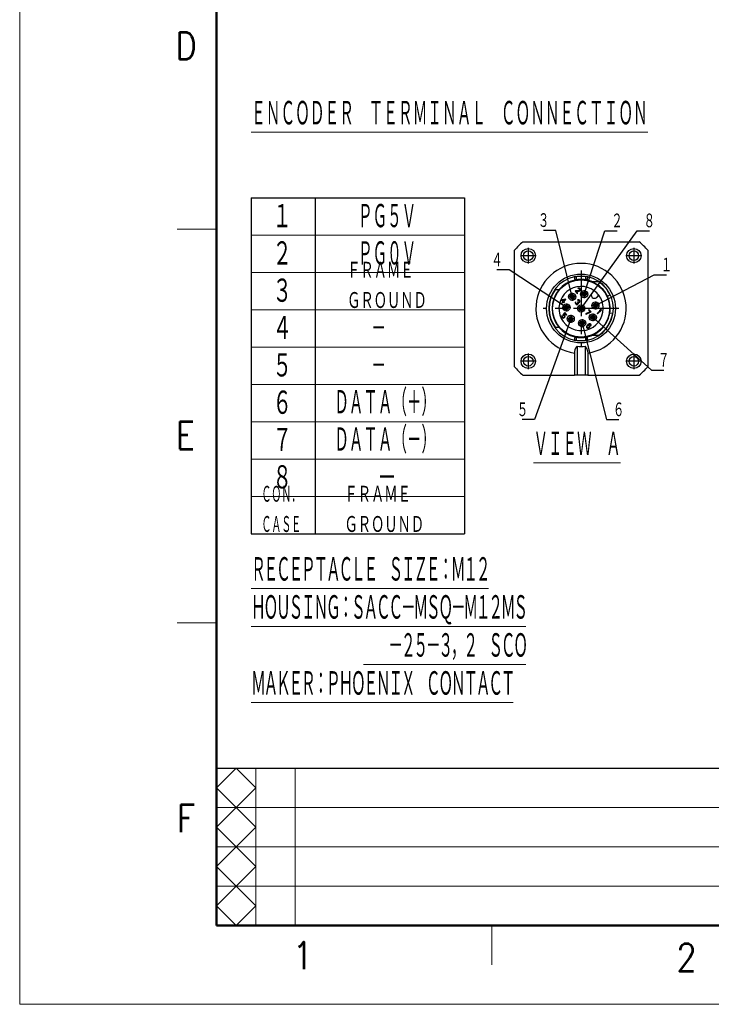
# Model space of a CAD drawing. Header units: millimetres. Extents: x 0 to 1071, y 0 to 742.
# Tile 1 of 127: x 0 to 220, y 0 to 313. Entities that reach past the tile are written whole.
import ezdxf

# ---------------------------------------------------------------- set-up
doc = ezdxf.new("R2010")
doc.units = ezdxf.units.MM
doc.header["$LTSCALE"] = 0.454724
doc.linetypes.add('CENTER', pattern=[50.8, 31.75, -6.35, 6.35, -6.35])
doc.layers.add('NoLayerName_001', color=7, linetype='Continuous')
doc.layers.add('NoLayerName_002', color=7, linetype='Continuous')
doc.styles.get("Standard").update_dxf_attribs({"font": 'txt', "bigfont": 'extfont2'})
doc.dimstyles.get("Standard").update_dxf_attribs({"dimtxt": 2.5, "dimasz": 2.5, "dimexe": 1, "dimexo": 1, "dimtad": 1, "dimdec": 3, "dimzin": 0, "dimdsep": 46, "dimtxsty": 'Standard', "dimcen": 2.5, "dimadec": 3, "dimazin": 0, "dimtfac": 0.75, "dimtdec": 3, "dimtmove": 0, "dimatfit": 3, "dimfxl": 1, "dimarcsym": 0})

# ---------------------------------------------------------------- blocks, each defined once
blk = doc.blocks.new('JZB_0007')
at = {"layer": 'NoLayerName_001', "color": 7, "linetype": 'Continuous', "lineweight": 25}
for p, q in [((2.67, 42.36), (39.69, 42.36)), ((0, 2.67), (0, 39.69)), ((42.36, 39.69), (42.36, 2.67)), ((26.8, 29.65), (24.85, 29.65)), ((14.1, 27.11), (12.92, 27.11)), ((19.39, 26.82), (19.26, 26.69)), ((19.26, 26.69), (19.98, 25.97)), ((20.59, 26.9), (19.39, 26.82)), ((19.55, 26.66), (20.61, 26.72)), ((20.11, 26.1), (19.55, 26.66)), ((19.98, 25.97), (20.11, 26.1)), ((20.32, 27.67), (20.2, 27.59)), ((20.2, 27.59), (20.3, 27.49)), ((20.3, 27.49), (20.42, 27.53)), ((20.5, 27.69), (20.32, 27.67)), ((20.42, 27.53), (20.53, 27.52)), ((20.64, 27.67), (20.5, 27.69)), ((20.53, 27.52), (20.65, 27.44)), ((20.73, 26.96), (20.59, 26.9)), ((20.61, 26.72), (20.73, 26.76)), ((20.8, 27.55), (20.64, 27.67)), ((20.65, 27.44), (20.73, 27.36)), ((20.73, 27.36), (20.81, 27.24)), ((20.78, 27.01), (20.73, 26.96)), ((20.73, 26.76), (20.85, 26.84)), ((20.82, 27.13), (20.78, 27.01)), ((20.88, 27.47), (20.8, 27.55)), ((20.81, 27.24), (20.82, 27.13)), ((20.85, 26.84), (20.9, 26.89)), ((20.98, 27.33), (20.88, 27.47)), ((20.9, 26.89), (20.98, 27.01)), ((21, 27.19), (20.98, 27.33)), ((20.98, 27.01), (21, 27.19)), ((25.38, 26.82), (24.72, 26.15)), ((26.15, 24.72), (26.82, 25.38)), ((29.55, 25.08), (30.39, 25.48)), ((15.1, 23.97), (14.95, 23.81)), ((14.95, 23.81), (15.42, 23.34)), ((15.42, 23.34), (15.06, 22.98)), ((15.06, 22.98), (15.18, 22.87)), ((16.26, 24.18), (15.1, 23.97)), ((15.18, 22.87), (15.54, 23.22)), ((15.24, 23.83), (16.06, 23.98)), ((15.57, 23.49), (15.24, 23.83)), ((15.54, 23.22), (15.74, 23.03)), ((16.06, 23.98), (15.57, 23.49)), ((15.69, 23.38), (16.38, 24.06)), ((15.89, 23.18), (15.69, 23.38)), ((15.74, 23.03), (15.89, 23.18)), ((16.38, 24.06), (16.26, 24.18)), ((19.37, 23.16), (19.33, 23.05)), ((19.33, 23.05), (19.34, 22.94)), ((19.34, 22.94), (19.37, 22.8)), ((19.42, 23.26), (19.37, 23.16)), ((19.37, 22.8), (19.42, 22.7)), ((19.52, 23.16), (19.42, 23.26)), ((19.42, 22.7), (19.58, 22.54)), ((19.48, 23), (19.49, 23.09)), ((19.49, 22.93), (19.48, 23)), ((19.49, 23.09), (19.52, 23.16)), ((19.57, 22.81), (19.49, 22.93)), ((19.69, 22.69), (19.57, 22.81)), ((19.58, 22.54), (19.68, 22.49)), ((19.68, 22.49), (19.81, 22.46)), ((19.81, 22.62), (19.69, 22.69)), ((19.88, 22.6), (19.81, 22.62)), ((19.81, 22.46), (19.93, 22.45)), ((19.97, 22.61), (19.88, 22.6)), ((19.93, 22.45), (20.04, 22.49)), ((20.04, 22.64), (19.97, 22.61)), ((20.12, 23.32), (20.02, 23.22)), ((20.02, 23.22), (20.1, 23.14)), ((20.14, 22.75), (20.04, 22.64)), ((20.04, 22.49), (20.14, 22.54)), ((20.2, 23.96), (20.08, 23.88)), ((20.08, 23.88), (20.18, 23.78)), ((20.1, 23.14), (20.19, 23)), ((20.2, 23.24), (20.12, 23.32)), ((20.2, 22.89), (20.14, 22.75)), ((20.14, 22.54), (20.24, 22.65)), ((20.18, 23.78), (20.3, 23.81)), ((20.19, 23), (20.2, 22.89)), ((20.38, 23.98), (20.2, 23.96)), ((20.37, 23.18), (20.2, 23.24)), ((20.24, 22.65), (20.32, 22.77)), ((20.3, 23.81), (20.41, 23.8)), ((20.31, 23.03), (20.47, 23.03)), ((20.36, 22.88), (20.31, 23.03)), ((20.32, 22.77), (20.36, 22.88)), ((20.46, 23.19), (20.37, 23.18)), ((20.51, 23.95), (20.38, 23.98)), ((20.41, 23.8), (20.53, 23.73)), ((20.61, 23.25), (20.46, 23.19)), ((20.47, 23.03), (20.58, 23.07)), ((20.68, 23.84), (20.51, 23.95)), ((20.53, 23.73), (20.61, 23.65)), ((20.58, 23.07), (20.7, 23.15)), ((20.61, 23.65), (20.68, 23.53)), ((20.66, 23.3), (20.61, 23.25)), ((20.69, 23.42), (20.66, 23.3)), ((20.72, 23.8), (20.68, 23.84)), ((20.68, 23.53), (20.69, 23.42)), ((20.7, 23.15), (20.76, 23.2)), ((20.83, 23.63), (20.72, 23.8)), ((20.76, 23.2), (20.84, 23.32)), ((20.86, 23.5), (20.83, 23.63)), ((20.84, 23.32), (20.86, 23.5)), ((15.07, 18.83), (15.03, 18.67)), ((15.14, 18.97), (15.07, 18.83)), ((15.26, 18.85), (15.14, 18.97)), ((15.19, 18.71), (15.26, 18.85)), ((16.03, 19.86), (15.37, 19.2)), ((15.37, 19.2), (15.5, 19.06)), ((15.5, 19.06), (15.66, 19.06)), ((15.59, 19.23), (16, 19.64)), ((15.77, 19.21), (15.59, 19.23)), ((15.66, 19.06), (15.77, 19)), ((15.89, 19.13), (15.77, 19.21)), ((15.77, 19), (15.88, 18.89)), ((15.88, 18.89), (15.94, 18.78)), ((16.01, 19.01), (15.89, 19.13)), ((15.94, 18.78), (15.95, 18.67)), ((16, 19.64), (16.58, 19.06)), ((16.09, 18.89), (16.01, 19.01)), ((16.7, 19.19), (16.03, 19.86)), ((16.11, 18.71), (16.09, 18.89)), ((16.58, 19.06), (16.7, 19.19)), ((24.11, 20.15), (22.64, 19.48)), ((22.64, 19.48), (22.76, 19.36)), ((22.76, 19.36), (24.23, 20.03)), ((23.64, 20.88), (23.51, 20.75)), ((23.51, 20.75), (24.11, 20.15)), ((24.36, 20.16), (23.64, 20.88)), ((24.23, 20.03), (24.36, 20.16)), ((27.33, 20.62), (26.33, 19.62)), ((26.33, 19.62), (26.45, 19.5)), ((26.45, 19.5), (27.65, 20.7)), ((27.23, 20.76), (27.03, 20.56)), ((27.03, 20.56), (27.33, 20.62)), ((27.53, 20.82), (27.23, 20.76)), ((27.65, 20.7), (27.53, 20.82)), ((31.22, 19.59), (30.3, 19.74)), ((15.03, 18.67), (15.05, 18.49)), ((15.05, 18.49), (15.13, 18.37)), ((15.13, 18.37), (15.25, 18.25)), ((15.2, 18.6), (15.19, 18.71)), ((15.26, 18.49), (15.2, 18.6)), ((15.25, 18.25), (15.37, 18.17)), ((15.37, 18.38), (15.26, 18.49)), ((15.48, 18.32), (15.37, 18.38)), ((15.37, 18.17), (15.55, 18.15)), ((15.59, 18.31), (15.48, 18.32)), ((15.55, 18.15), (15.71, 18.19)), ((15.71, 18.35), (15.59, 18.31)), ((15.8, 18.41), (15.71, 18.35)), ((15.71, 18.19), (15.88, 18.28)), ((15.85, 18.46), (15.8, 18.41)), ((15.91, 18.55), (15.85, 18.46)), ((15.88, 18.28), (15.98, 18.38)), ((15.95, 18.67), (15.91, 18.55)), ((15.98, 18.38), (16.07, 18.55)), ((16.07, 18.55), (16.11, 18.71)), ((23.03, 15.68), (22.94, 15.51)), ((23.19, 15.88), (23.03, 15.68)), ((23.15, 15.61), (23.23, 15.68)), ((23.37, 16.06), (23.19, 15.88)), ((23.23, 15.68), (23.33, 15.74)), ((23.33, 15.74), (23.42, 15.75)), ((23.56, 16.22), (23.37, 16.06)), ((23.42, 15.91), (23.47, 15.96)), ((23.64, 15.89), (23.42, 15.91)), ((23.42, 15.75), (23.53, 15.74)), ((23.47, 15.96), (23.64, 16.09)), ((23.53, 15.74), (23.62, 15.71)), ((23.73, 16.3), (23.56, 16.22)), ((23.62, 15.71), (23.75, 15.57)), ((23.64, 16.09), (23.74, 16.15)), ((23.76, 15.81), (23.64, 15.89)), ((23.89, 16.35), (23.73, 16.3)), ((23.74, 16.15), (23.85, 16.18)), ((23.86, 15.71), (23.76, 15.81)), ((23.85, 16.18), (23.96, 16.18)), ((23.94, 15.59), (23.86, 15.71)), ((24.07, 16.32), (23.89, 16.35)), ((23.96, 16.18), (24.05, 16.14)), ((24.05, 16.14), (24.17, 16.02)), ((24.2, 16.25), (24.07, 16.32)), ((24.17, 16.02), (24.2, 15.94)), ((24.21, 15.82), (24.18, 15.71)), ((24.18, 15.71), (24.27, 15.61)), ((24.28, 16.17), (24.2, 16.25)), ((24.2, 15.94), (24.21, 15.82)), ((24.27, 15.61), (24.33, 15.7)), ((24.35, 16.04), (24.28, 16.17)), ((24.33, 15.7), (24.37, 15.87)), ((24.37, 15.87), (24.35, 16.04)), ((12.92, 15.25), (14.1, 15.25)), ((22.94, 15.51), (22.9, 15.35)), ((22.9, 15.35), (22.92, 15.18)), ((22.92, 15.18), (23, 15.05)), ((23, 15.05), (23.1, 14.95)), ((23.06, 15.39), (23.1, 15.51)), ((23.07, 15.28), (23.06, 15.39)), ((23.11, 15.2), (23.07, 15.28)), ((23.1, 15.51), (23.15, 15.61)), ((23.1, 14.95), (23.22, 14.88)), ((23.25, 15.06), (23.11, 15.2)), ((23.22, 14.88), (23.4, 14.85)), ((23.33, 15.02), (23.25, 15.06)), ((23.44, 15.01), (23.33, 15.02)), ((23.4, 14.85), (23.56, 14.89)), ((23.56, 15.05), (23.44, 15.01)), ((23.65, 15.11), (23.56, 15.05)), ((23.56, 14.89), (23.73, 14.98)), ((23.73, 15.18), (23.65, 15.11)), ((23.79, 15.28), (23.73, 15.18)), ((23.73, 14.98), (23.86, 15.11)), ((23.75, 15.57), (23.79, 15.48)), ((23.79, 15.48), (23.8, 15.37)), ((23.8, 15.37), (23.79, 15.28)), ((23.86, 15.11), (23.94, 15.28)), ((23.96, 15.41), (23.94, 15.59)), ((23.94, 15.28), (23.96, 15.41)), ((19.06, 7.01), (19.06, 0)), ((19.91, 9.16), (19.91, 0)), ((22.45, 9.16), (22.45, 0)), ((23.3, 7.01), (23.3, 0)), ((2.67, 0), (19.06, 0)), ((19.91, 0), (19.06, 0)), ((22.45, 0), (19.91, 0)), ((23.3, 0), (22.45, 0)), ((23.3, 0), (39.69, 0))]:
    blk.add_line(p, q, dxfattribs=at)
for centre, radius in [((4.41, 37.96), 2.29), ((4.41, 37.96), 1.52), ((37.96, 37.96), 2.29), ((37.96, 37.96), 1.52), ((21.18, 21.18), 10.94), ((21.18, 21.18), 9.07), ((18.38, 24.9), 1.14), ((18.38, 24.9), 0.678), ((22.15, 25.74), 1.14), ((22.15, 25.74), 0.678), ((16.53, 21.51), 1.14), ((16.53, 21.51), 0.678), ((21.18, 21.18), 1.14), ((25.74, 22.15), 1.14), ((25.74, 22.15), 0.678), ((17.89, 17.89), 1.14), ((21.18, 21.18), 0.678), ((24.9, 18.38), 1.14), ((24.9, 18.38), 0.678), ((17.89, 17.89), 0.678), ((21.51, 16.53), 1.14), ((21.51, 16.53), 0.678), ((4.41, 4.41), 2.29), ((37.96, 4.41), 2.29), ((4.41, 4.41), 1.52), ((37.96, 4.41), 1.52)]:
    blk.add_circle(centre, radius, dxfattribs=at)
for centre, radius, start, end in [((21.18, 21.18), 28.13, 131.148, 138.852), ((21.18, 21.18), 28.13, 41.148, 48.852), ((21.18, 21.18), 9.23, 102.1695, 140.0438), ((21.18, 21.18), 7.03, 53.3129, 0), ((21.18, 21.18), 9.23, 77.8305, 102.1695), ((21.18, 21.18), 9.23, 66.5534, 77.8305), ((21.18, 21.18), 9.23, 25, 66.5534), ((21.18, 21.18), 10.17, 25, 56.4427), ((21.18, 21.18), 10.17, 144.3147, 215.6853), ((21.18, 21.18), 9.23, 140.0438, 219.9562), ((25.43, 25.43), 1.02, 135, 315), ((21.18, 21.18), 7.03, 36.6871, 53.3129), ((21.18, 21.18), 7.03, 0, 36.6871), ((21.18, 21.18), 9.23, 351, 25), ((21.18, 21.18), 10.17, 303.5573, 351), ((21.18, 21.18), 9.23, 330, 351), ((21.18, 21.18), 9.23, 293.4466, 330), ((21.18, 21.18), 9.23, 219.9562, 257.8305), ((21.18, 21.18), 9.23, 282.1695, 293.4466), ((21.18, 21.18), 9.23, 257.8305, 282.1695), ((21.18, 21.18), 12.08, 263.9629, 276.0371), ((21.18, 21.18), 28.13, 221.148, 228.852), ((21.18, 21.18), 28.13, 311.148, 318.852)]:
    blk.add_arc(centre, radius, start, end, dxfattribs=at)
at = {"layer": 'NoLayerName_001', "color": 2, "linetype": 'Continuous', "lineweight": 25}
for centre, radius, start, end in [((21.18, 21.18), 14.32, 278.5029, 261.4971), ((20.21, 25.69), 5.64, 94.2115, 102.1679), ((21.18, 12.43), 18.94, 85.7901, 94.1998), ((22.16, 25.72), 5.61, 77.8168, 85.7893), ((21.18, 21.18), 10.26, 102.1695, 257.8305), ((21.18, 21.18), 10.26, 282.1695, 77.8305), ((20.2, 16.64), 5.61, 257.8168, 265.7893), ((21.18, 29.94), 18.94, 265.7901, 274.1998), ((22.15, 16.67), 5.64, 274.2115, 282.1679)]:
    blk.add_arc(centre, radius, start, end, dxfattribs=at)
for points, knots in [([(19.63, 30.28), (19.65, 30.32), (19.68, 30.4), (19.7, 30.53), (19.73, 30.71), (19.77, 30.97), (19.78, 31.19), (19.79, 31.32)], [0, 0, 0, 0, 0.123745, 0.254974, 0.395157, 0.652193, 1.047871, 1.047871, 1.047871, 1.047871]), ([(22.57, 31.32), (22.58, 31.19), (22.6, 30.97), (22.63, 30.71), (22.66, 30.53), (22.68, 30.39), (22.72, 30.32), (22.73, 30.28)], [0, 0, 0, 0, 0.394644, 0.651537, 0.792693, 0.946253, 1.047483, 1.047483, 1.047483, 1.047483]), ([(19.02, 31.21), (19.05, 31.07), (19.1, 30.82), (19.16, 30.53), (19.21, 30.34), (19.22, 30.25), (19.23, 30.21)], [0, 0, 0, 0, 0.427992, 0.751265, 0.885999, 1.020733, 1.020733, 1.020733, 1.020733]), ([(23.13, 30.21), (23.14, 30.25), (23.16, 30.34), (23.2, 30.53), (23.26, 30.82), (23.31, 31.07), (23.34, 31.21)], [0, 0, 0, 0, 0.134734, 0.269468, 0.592741, 1.020733, 1.020733, 1.020733, 1.020733]), ([(19.23, 12.15), (19.22, 12.11), (19.21, 12.02), (19.16, 11.83), (19.1, 11.54), (19.05, 11.3), (19.02, 11.16)], [0, 0, 0, 0, 0.134734, 0.269468, 0.592741, 1.020733, 1.020733, 1.020733, 1.020733]), ([(19.79, 11.04), (19.78, 11.18), (19.76, 11.39), (19.73, 11.65), (19.7, 11.84), (19.68, 11.97), (19.64, 12.05), (19.63, 12.08)], [0, 0, 0, 0, 0.394644, 0.651537, 0.792693, 0.95682, 1.047471, 1.047471, 1.047471, 1.047471]), ([(22.73, 12.08), (22.71, 12.04), (22.68, 11.96), (22.65, 11.78), (22.61, 11.55), (22.59, 11.29), (22.57, 11.12), (22.57, 11.04)], [0, 0, 0, 0, 0.123745, 0.254974, 0.538362, 0.822976, 1.047853, 1.047853, 1.047853, 1.047853]), ([(23.34, 11.16), (23.31, 11.3), (23.26, 11.54), (23.2, 11.83), (23.16, 12.02), (23.14, 12.11), (23.13, 12.15)], [0, 0, 0, 0, 0.427992, 0.751265, 0.885999, 1.020733, 1.020733, 1.020733, 1.020733])]:
    blk.add_open_spline(points, degree=3, knots=knots, dxfattribs=at)
at = {"layer": 'NoLayerName_001', "color": 7, "linetype": 'Continuous', "lineweight": 25}
for points, knots in [([(24.85, 12.71), (24.96, 12.71), (25.17, 12.71), (25.49, 12.71), (25.81, 12.71), (26.14, 12.71), (26.47, 12.71), (26.69, 12.71), (26.8, 12.71)], [0, 0, 0, 0, 0.316423, 0.6354, 0.956788, 1.281711, 1.611295, 1.945392, 1.945392, 1.945392, 1.945392]), ([(19.91, 9.16), (19.85, 9.1), (19.72, 8.96), (19.57, 8.74), (19.42, 8.5), (19.3, 8.24), (19.19, 7.95), (19.12, 7.66), (19.07, 7.34), (19.07, 7.13), (19.06, 7.01)], [0, 0, 0, 0, 0.274527, 0.541432, 0.812024, 1.119429, 1.401728, 1.735031, 2.022726, 2.370325, 2.370325, 2.370325, 2.370325]), ([(22.45, 9.16), (22.51, 9.1), (22.64, 8.96), (22.8, 8.74), (22.94, 8.5), (23.07, 8.22), (23.17, 7.94), (23.25, 7.63), (23.29, 7.32), (23.29, 7.11), (23.3, 7.01)], [0, 0, 0, 0, 0.274527, 0.541432, 0.834145, 1.119431, 1.445663, 1.735033, 2.075632, 2.370326, 2.370326, 2.370326, 2.370326])]:
    blk.add_open_spline(points, degree=3, knots=knots, dxfattribs=at)
at = {"layer": 'NoLayerName_002', "color": 2, "linetype": 'CENTER', "lineweight": 25}
for p, q in [((6.92, 37.96), (1.89, 37.96)), ((4.41, 40.47), (4.41, 35.44)), ((40.47, 37.96), (35.44, 37.96)), ((37.96, 40.47), (37.96, 35.44)), ((21.18, 33.21), (21.18, 9.15)), ((18.38, 26.16), (18.38, 23.64)), ((23.41, 25.74), (20.89, 25.74)), ((22.15, 27), (22.15, 24.48)), ((16.53, 22.76), (16.53, 20.25)), ((19.63, 24.9), (17.12, 24.9)), ((27, 22.15), (24.48, 22.15)), ((25.74, 23.41), (25.74, 20.89)), ((33.21, 21.18), (9.15, 21.18)), ((17.79, 21.51), (15.27, 21.51)), ((17.89, 19.14), (17.89, 16.63)), ((24.9, 19.63), (24.9, 17.12)), ((19.14, 17.89), (16.63, 17.89)), ((22.76, 16.53), (20.25, 16.53)), ((21.51, 17.79), (21.51, 15.27)), ((26.16, 18.38), (23.64, 18.38)), ((4.41, 6.92), (4.41, 1.89)), ((37.96, 6.92), (37.96, 1.89)), ((6.92, 4.41), (1.89, 4.41)), ((40.47, 4.41), (35.44, 4.41))]:
    blk.add_line(p, q, dxfattribs=at)

msp = doc.modelspace()

# ---------------------------------------------------------------- linework, layer by layer
at = {"layer": 'NoLayerName_001', "color": 7, "linetype": 'Continuous', "lineweight": 13}
for p, q in [((0, 0), (0, 742.5)), ((1050, 0), (0, 0))]:
    msp.add_line(p, q, dxfattribs=at)
at = {"layer": 'NoLayerName_001', "color": 7, "linetype": 'Continuous', "lineweight": 50}
for p, q in [((62.5, 25), (62.5, 717.5)), ((1025, 25), (62.5, 25))]:
    msp.add_line(p, q, dxfattribs=at)
at = {"layer": 'NoLayerName_001', "color": 7, "linetype": 'Continuous', "lineweight": 25}
for p, q in [((73.5252, 256.2951), (73.5252, 149.5451)), ((73.5252, 256.2951), (141.303, 256.2951)), ((93.8585, 256.2951), (93.8585, 149.5451)), ((141.303, 256.2951), (141.303, 149.5451)), ((73.5252, 149.5451), (141.303, 149.5451)), ((62.5, 75), (1025, 75))]:
    msp.add_line(p, q, dxfattribs=at)
at = {"layer": 'NoLayerName_001', "color": 2, "linetype": 'Continuous', "lineweight": 13}
for p, q in [((50, 246.25), (62.5, 246.25)), ((73.5252, 244.4339), (141.303, 244.4339)), ((73.5252, 232.5728), (141.303, 232.5728)), ((73.5252, 220.7117), (141.303, 220.7117)), ((73.5252, 208.8506), (141.303, 208.8506)), ((73.5252, 196.9895), (141.303, 196.9895)), ((73.5252, 185.1284), (141.303, 185.1284)), ((73.5252, 173.2673), (141.303, 173.2673)), ((73.5252, 161.4062), (141.303, 161.4062)), ((62.5, 121.25), (50, 121.25)), ((62.5, 68.75), (68.75, 75)), ((68.75, 75), (75, 68.75)), ((75, 25), (75, 75)), ((87.5, 75), (87.5, 25)), ((75, 56.25), (62.5, 68.75)), ((62.5, 56.25), (75, 68.75)), ((312.5, 62.5), (62.5, 62.5)), ((62.5, 56.25), (75, 43.75)), ((62.5, 43.75), (75, 56.25)), ((62.5, 50), (312.5, 50)), ((75, 31.25), (62.5, 43.75)), ((62.5, 31.25), (75, 43.75)), ((312.5, 37.5), (62.5, 37.5)), ((62.5, 31.25), (68.75, 25)), ((68.75, 25), (75, 31.25)), ((150, 25), (150, 12.5))]:
    msp.add_line(p, q, dxfattribs=at)

# ---------------------------------------------------------------- block references
at = {"layer": 'NoLayerName_001'}
msp.add_blockref('JZB_0007', (157.1668, 199.9157), dxfattribs=at)

# ---------------------------------------------------------------- texts
at = {"layer": 'NoLayerName_001', "color": 2, "lineweight": 13, "char_height": 8.75, "attachment_point": 7}
for s, insert in [('\\A1;\\W0.8600;D', (49.4441, 300.1757)), ('\\A1;\\W0.8600;E', (49.5455, 176.3875)), ('\\A1;\\W0.8600;F', (49.9475, 54.7031)), ('\\A1;\\W0.8600;1', (86.7468, 11.1268)), ('\\A1;\\W0.8600;2', (208.6312, 10.5652))]:
    msp.add_mtext(s, dxfattribs=dict(at, insert=insert))
at = {"layer": 'NoLayerName_001', "color": 3, "lineweight": 13, "attachment_point": 7}
for s, insert, char_height in [('\\A1;\\W0.5000;\\LＥＮＣＯＤＥＲ\u3000ＴＥＲＭＩＮＡＬ\u3000ＣＯＮＮＥＣＴＩＯＮ\\l', (73.5252, 278.779), 8.485363), ('\\A1;\\W0.6667;１', (80.337, 246.1284), 8.387152), ('\\A1;\\W0.5000;ＰＧ５Ｖ', (107.5162, 246.1284), 8.387152), ('\\A1;\\W0.6667;２', (80.337, 234.2673), 8.387152), ('\\A1;\\W0.5000;ＰＧ０Ｖ', (107.5162, 234.2673), 8.387152), ('\\A1;\\W0.6667;ＦＲＡＭＥ\\PＧＲＯＵＮＤ', (104.0373, 220.7117), 5.75119), ('\\A1;\\W0.6667;３', (80.337, 222.4062), 8.387152), ('\\A1;\\W0.6667;４', (80.337, 210.5451), 8.387152), ('\\A1;\\W0.5000;\u3000\u3000－\u3000', (102.4839, 210.5451), 8.387152), ('\\A1;\\W0.6667;５', (80.337, 198.6839), 8.387152), ('\\A1;\\W0.5000;\u3000\u3000－\u3000\u3000', (102.4839, 198.6839), 8.387152), ('\\A1;\\W0.6667;６', (80.337, 186.8228), 8.387152), ('\\A1;\\W0.5000;ＤＡＴＡ（＋）', (99.9677, 186.8228), 8.387152), ('\\A1;\\W0.5000;ＤＡＴＡ（－）', (99.9677, 174.9617), 8.387152), ('\\A1;\\W0.6667;７', (80.337, 174.9617), 8.387152), ('\\A1;\\W0.5000;\\LＶＩＥＷ\u3000Ａ\\l', (163.2505, 173.7759), 8.387152), ('\\A1;\\W0.6667;８', (80.337, 163.1006), 8.387152), ('\\A1;\\W0.6667;－', (113.6337, 163.1006), 8.387152), ('\\A1;\\W0.5000;ＣＯＮ．\\PＣＡＳＥ', (76.7904, 149.5451), 5.75119), ('\\A1;\\W0.6667;ＦＲＡＭＥ\\PＧＲＯＵＮＤ', (103.1857, 149.5451), 5.75119)]:
    msp.add_mtext(s, dxfattribs=dict(at, insert=insert, char_height=char_height))
at = {"layer": 'NoLayerName_001', "color": 3, "linetype": 'Continuous', "lineweight": 13, "char_height": 4.949795, "line_spacing_factor": 0.771429}
for s, insert, attachment_point in [('\\A1;\\W0.6667;３', (168.2683, 246.5217), 9), ('\\A1;\\W0.6667;２', (187.9607, 246.4294), 7), ('\\A1;\\W0.6667;８', (198.2186, 246.4294), 7), ('\\A1;\\W0.6667;４', (153.4368, 233.9849), 9), ('\\A1;\\W0.6667;１', (203.6568, 232.3875), 7), ('\\A1;\\W0.6667;７', (202.8134, 202.1557), 7), ('\\A1;\\W0.6667;５', (161.57, 186.412), 9), ('\\A1;\\W0.6667;６', (188.462, 186.412), 7)]:
    msp.add_mtext(s, dxfattribs=dict(at, insert=insert, attachment_point=attachment_point))
at = {"layer": 'NoLayerName_001', "color": 3, "lineweight": 13, "insert": (73.5252, 97.563), "char_height": 8.485363, "attachment_point": 7, "line_spacing_factor": 0.854167}
msp.add_mtext('\\A1;\\W0.5000;\\T0.8333;\\LＲＥＣＥＰＴＡＣＬＥ\u3000ＳＩＺＥ：Ｍ１２\\l\\P\\LＨＯＵＳＩＮＧ：ＳＡＣＣ－ＭＳＱ－Ｍ１２ＭＳ\\l\\P\u3000\u3000\u3000\u3000\u3000\u3000\u3000\u3000\u3000\\L\u3000\u3000－２５－３，２\u3000ＳＣＯ\\l\\P\\LＭＡＫＥＲ：ＰＨＯＥＮＩＸ\u3000ＣＯＮＴＡＣＴ\\l', dxfattribs=at)

# ---------------------------------------------------------------- leaders
at = {"layer": 'NoLayerName_001', "color": 3, "linetype": 'Continuous', "lineweight": 13, "annotation_type": 0, "has_hookline": 1, "text_width": 1.8857}
for points, hookline_direction in [([(175.543, 224.8177), (170.3075, 245.8967), (168.8933, 245.8967)], 1), ([(178.3473, 221.0963), (196.1794, 245.8044), (197.5936, 245.8044)], 0), ([(179.3161, 225.6542), (185.9214, 245.8044), (187.3357, 245.8044)], 0), ([(173.699, 221.4213), (155.476, 233.3599), (154.0618, 233.3599)], 1), ([(182.9052, 222.0651), (201.6176, 231.7625), (203.0318, 231.7625)], 0), ([(175.0524, 217.8013), (163.6093, 185.787), (162.195, 185.787)], 1), ([(178.6724, 216.4479), (186.4228, 185.787), (187.837, 185.787)], 0), ([(182.0687, 218.292), (200.7742, 201.5307), (202.1884, 201.5307)], 0)]:
    msp.add_leader(points, dimstyle='Standard', override={"dimtxt": 4.949795, "dimasz": 1.414227, "dimldrblk": 'DOT'}, dxfattribs=dict(at, hookline_direction=hookline_direction))

doc.saveas('drawing.dxf')
